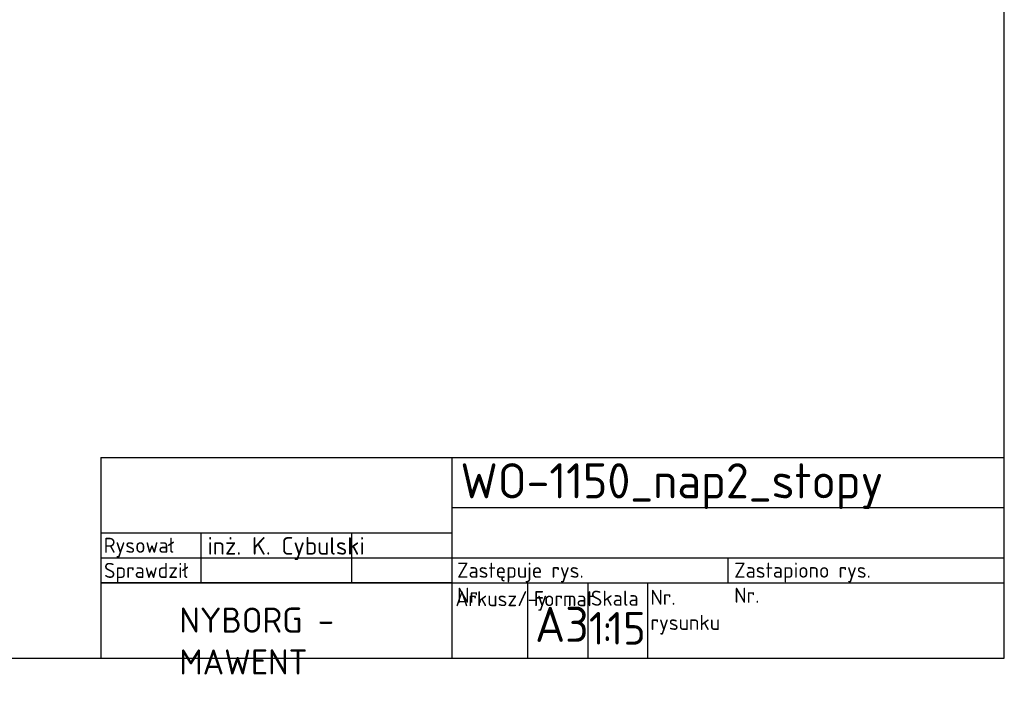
# Model space of a CAD drawing. Header units: millimetres. Extents: x 0 to 415, y -2 to 292.
# Tile 13 of 19: x 219 to 415, y 0 to 132. Entities that reach past the tile are written whole.
import ezdxf
from ezdxf import colors
from ezdxf.entities.mleader import LeaderData, LeaderLine
from ezdxf.enums import TextEntityAlignment as Align
from ezdxf.math import Vec2, Vec3

# ---------------------------------------------------------------- set-up
doc = ezdxf.new("R2010")
doc.units = ezdxf.units.MM
doc.layers.add('Default', color=7, linetype='Continuous')
doc.layers.add('Domyślne', color=7, linetype='Continuous')
doc.styles.add('SEACAD_Solid_Edge_ISO', font='Seiso.ttf')

# ---------------------------------------------------------------- blocks, each defined once
blk = doc.blocks.new('_Dot')
at = {"color": 0, "linetype": 'ByBlock', "lineweight": -2}
blk.add_line((-0.5, 0), (-1, 0), dxfattribs=at)
at = {"color": 0, "linetype": 'ByBlock', "const_width": 0.5}
blk.add_lwpolyline([(-0.25, 0, 1), (0.25, 0, 1)], format="xyb", close=True, dxfattribs=at)

msp = doc.modelspace()

# ---------------------------------------------------------------- linework, layer by layer
at = {"layer": 'Default', "color": 7, "linetype": 'Continuous'}
for p, q in [((415, 5), (415, 292)), ((305, 35), (415, 35)), ((305, 20), (235, 20)), ((320, 20), (320, 5)), ((332, 20), (332, 5)), ((5, 5), (415, 5))]:
    msp.add_line(p, q, dxfattribs=at)
at = {"layer": 'Domyślne', "color": 7, "linetype": 'Continuous'}
for p, q in [((415, 5), (415, 65)), ((235, 44.9998), (235, 5)), ((235, 44.9998), (415, 44.9998)), ((305, 5), (305, 44.9998)), ((235, 30.0001), (305, 30.0001)), ((255, 20), (255, 30.0001)), ((285, 20.0003), (285, 30.0001)), ((235, 25), (305, 25)), ((305, 25), (415, 25)), ((360, 20.0003), (360, 25)), ((235, 20), (415, 20)), ((344, 5), (344, 20)), ((235, 5), (415, 5))]:
    msp.add_line(p, q, dxfattribs=at)

# ---------------------------------------------------------------- texts
at = {"layer": 'Default', "color": 7, "linetype": 'Continuous', "style": 'SEACAD_Solid_Edge_ISO'}
for s, p in [('1', (332.2522, 14.206)), ('15', (335.9453, 14.206)), (':', (334.9112, 14.206))]:
    msp.add_text(s, height=6.5, dxfattribs=at).set_placement(p, align=Align.TOP_LEFT)
at = {"layer": 'Default', "attachment_point": 1}
for s, insert, char_height, width in [('{\\fSolid Edge ISO|b0||i0||c0|p34;\\C7;\\H3.;\\W1.;Arkusz/-y}', (305.6423, 18.3627), 3, 16.69105), ('{\\fSolid Edge ISO|b0||i0||c0|p34;\\C7;\\H3.;\\W1.;Format}', (321.2605, 18.3627), 3, 14.465742), ('{\\fSolid Edge ISO|b1||i0||c0|p34;\\C7;\\H5.;\\W1.;NYBORG - MAWENT}', (250.6418, 15.09), 5, 52.034437)]:
    msp.add_mtext(s, dxfattribs=dict(at, insert=insert, char_height=char_height, width=width))
at = {"layer": 'Domyślne', "char_height": 3, "attachment_point": 1}
for s, insert, width in [('{\\fSolid Edge ISO|b0||i0||c0|p34;\\C7;\\H3.;\\W1.;Rysował}', (235.5836, 28.9994), 21.348696), ('{\\fSolid Edge ISO|b0||i0||c0|p34;\\C7;\\H3.;\\W1.;Sprawdził}', (235.6522, 23.9902), 21.348696), ('{\\fSolid Edge ISO|b0||i0||c0|p34;\\C7;\\H3.;\\W1.;Zastępuje rys. Nr.}', (305.9901, 24.0326), 26.398586), ('{\\fSolid Edge ISO|b0||i0||c0|p34;\\C7;\\H3.;\\W1.;Zastapiono rys. Nr.}', (361.1967, 24.0326), 28.464634), ('{\\fSolid Edge ISO|b0||i0||c0|p34;\\C7;\\H3.;\\W1.;Skala}', (332.6568, 18.4517), 8.464496), ('{\\fSolid Edge ISO|b0||i0||c0|p34;\\C7;\\H3.;\\W1.;Nr. rysunku}', (344.5082, 18.6281), 17.236302)]:
    msp.add_mtext(s, dxfattribs=dict(at, insert=insert, width=width))

# ---------------------------------------------------------------- leaders
at = {"layer": 'Default', "color": 7, "linetype": 'Continuous'}
ml = msp.add_multileader_mtext('Standard', dxfattribs=at)
ml.set_content('{\\pxsm0.75;\\fSolid Edge ISO|b0||i0||c0|p34;\\W1.;WO-1150_nap2_stopy\\P}', color=256)
ml.set_leader_properties()
ml.set_arrow_properties(name='DOT')
ml.build(insert=Vec2(0, 0))
ml.multileader.update_dxf_attribs({"leader_type": 0, "dogleg_length": 0, "arrow_head_size": 7})
ctx = ml.context
ctx.base_point, ctx.char_height, ctx.arrow_head_size = Vec3(304.6402, 40.3416), 7, 7
notes = []
notes.append((ctx, [(0, (0, 0, 0), (0, 0), (1, 0), 1, [])]))
ctx.mtext.insert = Vec3(306.6402, 43.8416)
ml = msp.add_multileader_mtext('Standard', dxfattribs=at)
ml.set_content('{\\pxsm0.75;\\fSolid Edge ISO|b0||i0||c0|p34;\\W1.; \\P}', color=256)
ml.set_leader_properties()
ml.set_arrow_properties(name='DOT')
ml.build(insert=Vec2(0, 0))
ml.multileader.update_dxf_attribs({"leader_type": 0, "dogleg_length": 0, "arrow_head_size": 5})
ctx = ml.context
ctx.base_point, ctx.char_height, ctx.arrow_head_size = Vec3(312.4874, 30.5876), 5, 5
notes.append((ctx, [(0, (0, 0, 0), (0, 0), (1, 0), 1, [])]))
ctx.mtext.insert = Vec3(314.4874, 33.0876)
ml = msp.add_multileader_mtext('Standard', dxfattribs=at)
ml.set_content('{\\pxsm0.75;\\fSolid Edge ISO|b0||i0||c0|p34;\\W1.;inż. K. Cybulski\\P}', color=256)
ml.set_leader_properties()
ml.set_arrow_properties(name='DOT')
ml.build(insert=Vec2(0, 0))
ml.multileader.update_dxf_attribs({"leader_type": 0, "dogleg_length": 0, "arrow_head_size": 3.5})
ctx = ml.context
ctx.base_point, ctx.char_height, ctx.arrow_head_size = Vec3(254.2598, 27.3783), 3.5, 3.5
notes.append((ctx, [(0, (0, 0, 0), (0, 0), (1, 0), 1, [])]))
ctx.mtext.insert = Vec3(256.2598, 29.1283)
ml = msp.add_multileader_mtext('Standard', dxfattribs=at)
ml.set_content('{\\pxsm0.75;\\fSolid Edge ISO|b0||i0||c0|p34;\\W1.;A3\\P}', color=256)
ml.set_leader_properties()
ml.set_arrow_properties(name='DOT')
ml.build(insert=Vec2(0, 0))
ml.multileader.update_dxf_attribs({"leader_type": 0, "dogleg_length": 21, "arrow_head_size": 7})
ctx = ml.context
ctx.base_point, ctx.char_height, ctx.arrow_head_size = Vec3(319.5108, 11.7471), 7, 7
notes.append((ctx, [(0, (0, 0, 0), (0, 0), (1, 0), 1, [])]))
ctx.mtext.insert = Vec3(321.5108, 15.2471)
for ctx, leaders in notes:
    for number, flags, end, landing, length, lines in leaders:
        leader = LeaderData()
        leader.index, (leader.has_last_leader_line, leader.has_dogleg_vector, leader.attachment_direction) = number, flags
        leader.last_leader_point, leader.dogleg_vector, leader.dogleg_length = Vec3(end), Vec3(landing), length
        for number, points, colour, breaks in lines:
            line = LeaderLine()
            line.index, line.vertices, line.color, line.breaks = number, Vec3.list(points), colors.encode_raw_color(colour), breaks
            leader.lines.append(line)
        ctx.leaders.append(leader)

doc.saveas('drawing.dxf')
